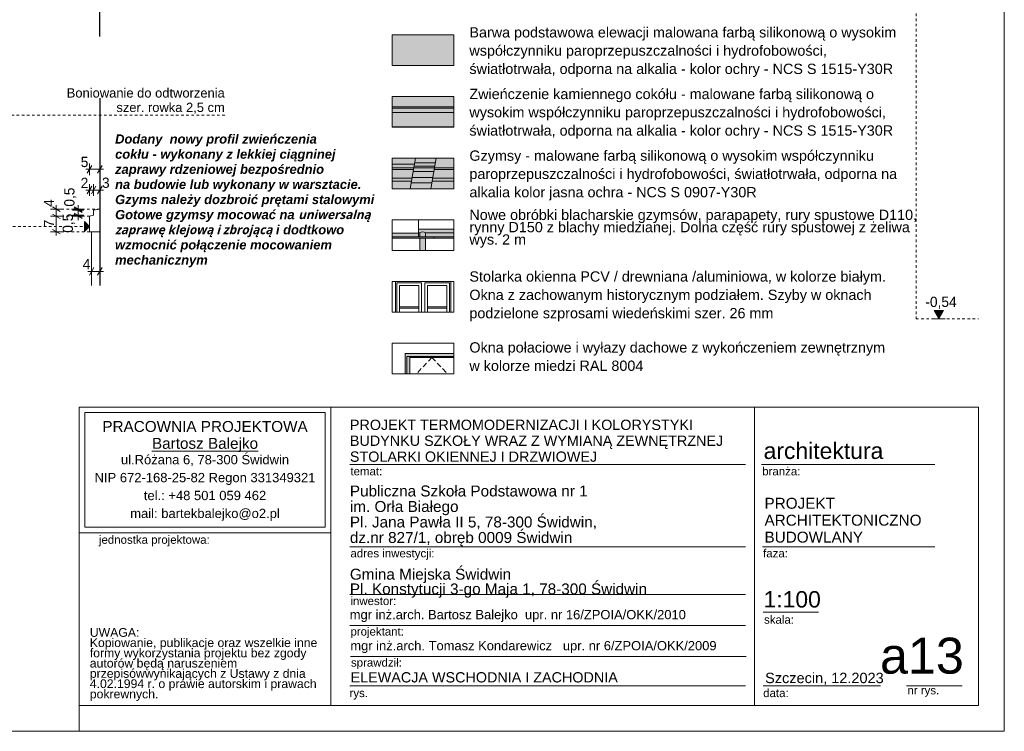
# Model space of a CAD drawing. Extents: x -396299 to -11759, y -15022 to 18278.
# Tile 6 of 205: x -371381 to -352222, y -12022 to 1829. Entities that reach past the tile are written whole.
import ezdxf

# ---------------------------------------------------------------- set-up
doc = ezdxf.new("R2010")
doc.units = 0
doc.header["$MEASUREMENT"] = 0
doc.linetypes.add('Hidden Line', pattern=[100, 50, -50])
doc.linetypes.add('Krawędzie ukryte', pattern=[150, 100, -50])
for name, color, linetype, lineweight, true_color in [('Arch okna_Nr_Pióra__114', 7, 'Continuous', 13, 0xf1d696), ('Arch okna_Nr_Pióra__82', 7, 'Continuous', 20, 0xaaaaaa), ('Arch opisy_Nr_Pióra__3', 7, 'Continuous', 20, 0xff6600)]:
    doc.layers.add(name, color=color, linetype=linetype, lineweight=lineweight, true_color=true_color)
for name, color, linetype, lineweight in [('Arch okna_Nr_Pióra__32', 34, 'Continuous', 15), ('Arch okna_Nr_Pióra__5', 7, 'Continuous', 13), ('Arch opisy_Nr_Pióra__1', 7, 'Continuous', 25), ('Arch opisy_Nr_Pióra__21', 7, 'Continuous', 13), ('Arch opisy_Nr_Pióra__5', 7, 'Continuous', 13), ('ARCH TABELA_Nr_Pióra__1', 7, 'Continuous', 25), ('ARCH TABELA_Nr_Pióra__21', 7, 'Continuous', 13), ('ARCH TABELA_Nr_Pióra__7', 7, 'Continuous', 13), ('Arch wymiary_Nr_Pióra__21', 7, 'Continuous', 13), ('Arch wymiary_Nr_Pióra__5', 7, 'Continuous', 13), ('INWENT ODWODNIENIE_Nr_Pióra__21', 7, 'Continuous', 13), ('INWENT ODWODNIENIE_Nr_Pióra__5', 7, 'Continuous', 13), ('INWENT TEREN_Nr_Pióra__1', 7, 'Continuous', 25), ('INWENT. DRZWI_Nr_Pióra__21', 7, 'Continuous', 13), ('INWENT. OKNA_Nr_Pióra__21', 7, 'Continuous', 13), ('INWENT.ŚCIANY_Nr_Pióra__1', 7, 'Continuous', 25), ('INWENT.ŚCIANY_Nr_Pióra__21', 7, 'Continuous', 13)]:
    doc.layers.add(name, color=color, linetype=linetype, lineweight=lineweight)
doc.layers.add('Arch opisy', color=7, linetype='Continuous')
doc.layers.add('Arch wymiary', color=7, linetype='Continuous')
doc.styles.add('GENERATED_STYLE_1', font='txt')
doc.styles.add('GENERATED_STYLE_10', font='arial.ttf')
doc.styles.add('GENERATED_STYLE_5', font='arial.ttf')
doc.styles.add('GENERATED_STYLE_6', font='arial.ttf')
doc.styles.add('GENERATED_STYLE_7', font='arial.ttf')
doc.dimstyles.new('GENERATED_STYLE__3', dxfattribs={"dimtxt": 200, "dimasz": 114, "dimexe": 0.18, "dimexo": 0, "dimgap": 0.09, "dimtad": 1, "dimdec": 0, "dimlfac": 0.1, "dimzin": 0, "dimdsep": 46, "dimtxsty": 'GENERATED_STYLE_1', "dimblk": 'ARROWHEAD_2', "dimblk1": 'ARROWHEAD_2', "dimblk2": 'ARROWHEAD_2', "dimcen": 0.09, "dimclrd": 7, "dimclre": 7, "dimclrt": 7, "dimazin": 0, "dimtfac": 1, "dimtdec": 4, "dimtmove": 2, "dimatfit": 3, "dimfxl": 0, "dimtolj": 1, "dimtzin": 0, "dimarcsym": 0})
doc.dimstyles.new('GENERATED_STYLE__4', dxfattribs={"dimtxt": 200, "dimasz": 114, "dimexe": 0.18, "dimexo": 0, "dimgap": 0.09, "dimtad": 1, "dimdec": 0, "dimlfac": 0.1, "dimzin": 0, "dimdsep": 46, "dimtxsty": 'GENERATED_STYLE_1', "dimblk": 'ARROWHEAD_2', "dimblk1": 'ARROWHEAD_2', "dimblk2": 'ARROWHEAD_2', "dimcen": 0.09, "dimclrd": 7, "dimclre": 7, "dimclrt": 7, "dimazin": 0, "dimtfac": 1, "dimtdec": 4, "dimtmove": 0, "dimatfit": 3, "dimfxl": 0, "dimtolj": 1, "dimtzin": 0, "dimarcsym": 0})
doc.dimstyles.new('GENERATED_STYLE__5', dxfattribs={"dimtxt": 200, "dimasz": 114, "dimexe": 0.18, "dimexo": 0, "dimgap": 0.09, "dimtad": 1, "dimtih": 1, "dimtoh": 1, "dimdec": 0, "dimlfac": 0.1, "dimzin": 0, "dimdsep": 46, "dimtxsty": 'GENERATED_STYLE_1', "dimblk": 'ARROWHEAD_2', "dimblk1": 'ARROWHEAD_2', "dimblk2": 'ARROWHEAD_2', "dimcen": 0.09, "dimclrd": 7, "dimclre": 7, "dimclrt": 7, "dimazin": 0, "dimtfac": 1, "dimtdec": 4, "dimtmove": 0, "dimatfit": 3, "dimfxl": 0, "dimtolj": 1, "dimtzin": 0, "dimarcsym": 0})

# ---------------------------------------------------------------- blocks, each defined once
blk = doc.blocks.new('Linia_173', base_point=(-367390, -31))
at = {"layer": 'Arch opisy_Nr_Pióra__3', "linetype": 'Continuous'}
blk.add_hatch(color=256, dxfattribs=at).paths.add_polyline_path([(-374767, -31), (-374667, 69), (-374667, -131)], flags=0)
for p, q in [((-374767, -31), (-374667, 69)), ((-374667, 69), (-374667, -131)), ((-374767, -31), (-374667, -131))]:
    blk.add_line(p, q, dxfattribs=at)
at = {"layer": 'Arch opisy_Nr_Pióra__3', "linetype": 'Hidden Line'}
blk.add_line((-367390, -31), (-374667, -31), dxfattribs=at)
blk = doc.blocks.new('Linia_187', base_point=(-375912, -2196))
at = {"layer": 'Arch opisy_Nr_Pióra__3', "linetype": 'Continuous'}
blk.add_hatch(color=256, dxfattribs=at).paths.add_polyline_path([(-370023, -2196), (-370123, -2296), (-370123, -2096)], flags=0)
for p, q in [((-370023, -2196), (-370123, -2096)), ((-370123, -2296), (-370123, -2096)), ((-370023, -2196), (-370123, -2296))]:
    blk.add_line(p, q, dxfattribs=at)
at = {"layer": 'Arch opisy_Nr_Pióra__3', "linetype": 'Hidden Line'}
blk.add_line((-375912, -2196), (-370123, -2196), dxfattribs=at)
blk = doc.blocks.new('Wymiary_15', base_point=(-353495, -3992))
at = {"layer": 'Arch wymiary_Nr_Pióra__21', "linetype": 'Continuous'}
blk.add_hatch(color=256, dxfattribs=at).paths.add_polyline_path([(-353495, -3992), (-353588, -3832), (-353403, -3832)], flags=0)
for p, q in [((-353495, -3992), (-353588, -3832)), ((-353588, -3832), (-353403, -3832)), ((-353403, -3832), (-353495, -3992)), ((-353495, -3992), (-353615, -3992)), ((-353495, -3992), (-353375, -3992))]:
    blk.add_line(p, q, dxfattribs=at)
at = {"layer": 'Arch wymiary_Nr_Pióra__21', "insert": (-353758, -3800), "char_height": 200, "attachment_point": 7, "style": 'GENERATED_STYLE_1'}
blk.add_mtext('{-0,54}', dxfattribs=at)
blk = doc.blocks.new('*D743')
at = {"layer": 'Arch wymiary_Nr_Pióra__5', "linetype": 'Continuous'}
for p, q in [((-369939, -2994), (-370026, -3144)), ((-369983, -3181), (-369983, -2956)), ((-369866, -3144), (-369779, -2994)), ((-369823, -3181), (-369823, -2956)), ((-370056, -3069), (-369983, -3069)), ((-369983, -3069), (-369823, -3069)), ((-369823, -3069), (-369749, -3069))]:
    blk.add_line(p, q, dxfattribs=at)
at = {"layer": 'Arch wymiary_Nr_Pióra__21', "insert": (-370154, -3029), "char_height": 200, "attachment_point": 7, "style": 'GENERATED_STYLE_1'}
blk.add_mtext('{4}', dxfattribs=at)
blk = doc.blocks.new('ARROWHEAD_2')
at = {"color": 0, "linetype": 'Continuous', "lineweight": 0}
for p, q in [((0, 0), (-1, 0)), ((-0.38, -0.66), (0.38, 0.66))]:
    blk.add_line(p, q, dxfattribs=at)
blk = doc.blocks.new('*D744')
at = {"layer": 'Arch wymiary_Nr_Pióra__5', "linetype": 'Continuous'}
for p, q in [((-370559, -1998), (-370784, -1998)), ((-370746, -1954), (-370596, -2041)), ((-370671, -2298), (-370671, -1998)), ((-370559, -2298), (-370784, -2298)), ((-370746, -2254), (-370596, -2341)), ((-370671, -2371), (-370671, -2298))]:
    blk.add_line(p, q, dxfattribs=at)
at = {"layer": 'Arch wymiary_Nr_Pióra__21', "char_height": 200, "attachment_point": 7, "rotation": 90, "style": 'GENERATED_STYLE_1'}
for s, insert in [('{4}', (-370711, -1814)), ('{7}', (-370711, -2212))]:
    blk.add_mtext(s, dxfattribs=dict(at, insert=insert))
blk = doc.blocks.new('*D745')
at = {"layer": 'Arch wymiary_Nr_Pióra__5', "linetype": 'Continuous'}
for p, q in [((-370559, -1858), (-370784, -1858)), ((-370596, -1901), (-370746, -1814)), ((-370671, -1858), (-370671, -1784)), ((-370671, -1998), (-370671, -1858)), ((-370559, -1998), (-370784, -1998)), ((-370746, -1954), (-370596, -2041))]:
    blk.add_line(p, q, dxfattribs=at)
at = {"layer": 'Arch wymiary_Nr_Pióra__21', "char_height": 200, "attachment_point": 7, "rotation": 90, "style": 'GENERATED_STYLE_1'}
for s, insert in [('{4}', (-370711, -1814)), ('{7}', (-370711, -2212))]:
    blk.add_mtext(s, dxfattribs=dict(at, insert=insert))
blk = doc.blocks.new('*D746')
at = {"layer": 'Arch wymiary_Nr_Pióra__5', "linetype": 'Continuous'}
for p, q in [((-370243, -1978), (-370243, -1904)), ((-370131, -1978), (-370356, -1978)), ((-370131, -1998), (-370356, -1998)), ((-370318, -1934), (-370168, -2021)), ((-370168, -2041), (-370318, -1954)), ((-370243, -1998), (-370243, -1978)), ((-370243, -2071), (-370243, -1998))]:
    blk.add_line(p, q, dxfattribs=at)
at = {"layer": 'Arch wymiary_Nr_Pióra__21', "insert": (-370308, -2318), "char_height": 200, "attachment_point": 7, "rotation": 90, "style": 'GENERATED_STYLE_1'}
blk.add_mtext('{0,5}', dxfattribs=at)
blk = doc.blocks.new('*D747')
at = {"layer": 'Arch wymiary_Nr_Pióra__5', "linetype": 'Continuous'}
for p, q in [((-370131, -1858), (-370356, -1858)), ((-370131, -1878), (-370356, -1878)), ((-370318, -1814), (-370168, -1901)), ((-370168, -1921), (-370318, -1834)), ((-370243, -1858), (-370243, -1784)), ((-370243, -1878), (-370243, -1858)), ((-370243, -1951), (-370243, -1878))]:
    blk.add_line(p, q, dxfattribs=at)
at = {"layer": 'Arch wymiary_Nr_Pióra__21', "insert": (-370278, -1810), "char_height": 200, "attachment_point": 7, "rotation": 90, "style": 'GENERATED_STYLE_1'}
blk.add_mtext('{0,5}', dxfattribs=at)
blk = doc.blocks.new('*D748')
at = {"layer": 'Arch wymiary_Nr_Pióra__5', "linetype": 'Continuous'}
for p, q in [((-370096, -1082), (-370023, -1082)), ((-369979, -1007), (-370066, -1157)), ((-370023, -1194), (-370023, -969)), ((-370023, -1082), (-369823, -1082)), ((-369866, -1157), (-369779, -1007)), ((-369823, -1194), (-369823, -969)), ((-369823, -1082), (-369749, -1082))]:
    blk.add_line(p, q, dxfattribs=at)
at = {"layer": 'Arch wymiary_Nr_Pióra__21', "insert": (-370194, -1042), "char_height": 200, "attachment_point": 7, "style": 'GENERATED_STYLE_1'}
blk.add_mtext('{5}', dxfattribs=at)
blk = doc.blocks.new('*D749')
at = {"layer": 'Arch wymiary_Nr_Pióra__5', "linetype": 'Continuous'}
for p, q in [((-370096, -1487), (-370023, -1487)), ((-369979, -1412), (-370066, -1562)), ((-370023, -1599), (-370023, -1374)), ((-370023, -1487), (-369943, -1487)), ((-369899, -1412), (-369986, -1562)), ((-369943, -1599), (-369943, -1374))]:
    blk.add_line(p, q, dxfattribs=at)
at = {"layer": 'Arch wymiary_Nr_Pióra__21', "char_height": 200, "attachment_point": 7, "style": 'GENERATED_STYLE_1'}
for s, insert in [('{2}', (-370194, -1447)), ('{3}', (-369779, -1447))]:
    blk.add_mtext(s, dxfattribs=dict(at, insert=insert))
blk = doc.blocks.new('*D750')
at = {"layer": 'Arch wymiary_Nr_Pióra__5', "linetype": 'Continuous'}
for p, q in [((-369899, -1412), (-369986, -1562)), ((-369943, -1599), (-369943, -1374)), ((-369943, -1487), (-369823, -1487)), ((-369866, -1562), (-369779, -1412)), ((-369823, -1599), (-369823, -1374)), ((-369823, -1487), (-369749, -1487))]:
    blk.add_line(p, q, dxfattribs=at)
at = {"layer": 'Arch wymiary_Nr_Pióra__21', "char_height": 200, "attachment_point": 7, "style": 'GENERATED_STYLE_1'}
for s, insert in [('{2}', (-370194, -1447)), ('{3}', (-369779, -1447))]:
    blk.add_mtext(s, dxfattribs=dict(at, insert=insert))

msp = doc.modelspace()

# ---------------------------------------------------------------- hatches: boundary and pattern name
at = {"layer": 'Arch okna_Nr_Pióra__114', "linetype": 'Continuous', "lineweight": 0, "true_color": 0x786b4b}
for points in [[(-362930.5, 1535.1), (-364130.5, 1535.1), (-364130.5, 935.1), (-362930.5, 935.1)], [(-364130.5, 25.1), (-362930.5, 25.1), (-362930.5, 335.1), (-364130.5, 335.1)], [(-364130.5, -864.9), (-364130.5, -984.9), (-363699.3, -984.9), (-363678.6, -864.9)], [(-363694.1, -954.9), (-363294.1, -954.9), (-363278.6, -864.9), (-363678.6, -864.9)], [(-363311.4, -1054.9), (-362930.5, -1054.9), (-362930.5, -864.9), (-363278.6, -864.9)], [(-363756.4, -1314.9), (-364130.5, -1314.9), (-364130.5, -1464.9), (-363782.4, -1464.9)], [(-362930.5, -1464.9), (-362930.5, -1314.9), (-363356.4, -1314.9), (-363382.4, -1464.9)], [(-363361.6, -1344.9), (-363761.6, -1344.9), (-363782.4, -1464.9), (-363382.4, -1464.9)]]:
    msp.add_hatch(color=47, dxfattribs=at).paths.add_polyline_path(points, flags=0)
at = {"layer": 'Arch okna_Nr_Pióra__114', "linetype": 'Continuous', "lineweight": 0, "true_color": 0x3c3525}
for points in [[(-364130.5, -1314.9), (-363756.4, -1314.9), (-363716.6, -1084.9), (-364130.5, -1084.9)], [(-363323.5, -1124.9), (-363723.5, -1124.9), (-363744.3, -1244.9), (-363344.3, -1244.9)], [(-363723.5, -1124.9), (-363323.5, -1124.9), (-363311.4, -1054.9), (-363711.4, -1054.9)], [(-363346, -1254.9), (-362930.5, -1254.9), (-362930.5, -1084.9), (-363316.6, -1084.9)], [(-363761.6, -1344.9), (-363361.6, -1344.9), (-363344.3, -1244.9), (-363744.3, -1244.9)], [(-362930.5, -1254.9), (-363346, -1254.9), (-363356.4, -1314.9), (-362930.5, -1314.9)]]:
    msp.add_hatch(color=39, dxfattribs=at).paths.add_polyline_path(points, flags=0)
at = {"layer": 'Arch okna_Nr_Pióra__32', "linetype": 'Continuous', "lineweight": 0, "true_color": 0x603000}
for points in [[(-363711.4, -1054.9), (-363311.4, -1054.9), (-363294.1, -954.9), (-363694.1, -954.9)], [(-364130.5, -1084.9), (-363716.6, -1084.9), (-363699.3, -984.9), (-364130.5, -984.9)], [(-363316.6, -1084.9), (-362930.5, -1084.9), (-362930.5, -1054.9), (-363311.4, -1054.9)], [(-364130.5, -2424.3), (-362930.5, -2424.3), (-362930.5, -2244.9), (-363620.6, -2244.9), (-363620.6, -2324.3), (-364130.5, -2324.3)], [(-363595.6, -2424.3), (-363595.6, -2664.9), (-363485.6, -2664.9), (-363485.6, -2424.3)], [(-363790.5, -5064.9), (-363790.5, -4744.9), (-362930.5, -4744.9), (-362930.5, -4664.9), (-363880.5, -4664.9), (-363880.5, -5064.9)]]:
    msp.add_hatch(color=48, dxfattribs=at).paths.add_polyline_path(points, flags=0)
at = {"layer": 'Arch okna_Nr_Pióra__82', "linetype": 'Continuous', "lineweight": 0, "true_color": 0x555555}
msp.add_hatch(color=251, dxfattribs=at).paths.add_polyline_path([(-364130.5, -264.9), (-362930.5, -264.9), (-362930.5, 25.1), (-364130.5, 25.1)], flags=0)

# ---------------------------------------------------------------- linework, layer by layer
at = {"layer": 'Arch okna_Nr_Pióra__5', "linetype": 'Krawędzie ukryte'}
for q in [(-363662.8, -5064.9), (-363058.1, -5064.9)]:
    msp.add_line((-363360.5, -4744.9), q, dxfattribs=at)
at = {"layer": 'Arch opisy_Nr_Pióra__21', "linetype": 'Continuous'}
for p, q in [((-364130.5, -3864.9), (-364130.5, -3264.9)), ((-364130.5, -3264.9), (-362930.5, -3264.9)), ((-362930.5, -3264.9), (-362930.5, -3864.9)), ((-362930.5, -3864.9), (-364130.5, -3864.9)), ((-364130.5, -5064.9), (-364130.5, -4464.9)), ((-364130.5, -4464.9), (-362930.5, -4464.9)), ((-362930.5, -4464.9), (-362930.5, -5064.9)), ((-362930.5, -5064.9), (-364130.5, -5064.9))]:
    msp.add_line(p, q, dxfattribs=at)
at = {"layer": 'Arch opisy_Nr_Pióra__3', "linetype": 'Hidden Line'}
for p, q in [((-370671.2, -1857.8), (-369822.6, -1857.8)), ((-370671.2, -1997.8), (-370022.6, -1997.8)), ((-370671.2, -2297.8), (-370022.6, -2297.8))]:
    msp.add_line(p, q, dxfattribs=at)
at = {"layer": 'ARCH TABELA_Nr_Pióra__21', "linetype": 'Continuous'}
for p, q in [((-352221.9, 17678.4), (-352221.9, -12021.6)), ((-370221.9, -5710.5), (-352721.9, -5710.5)), ((-370221.9, -5710.5), (-365328.3, -5710.5)), ((-370221.9, -8157.3), (-370221.9, -5710.5)), ((-370221.9, -11521.6), (-370221.9, -5710.5)), ((-365328.3, -5710.5), (-365328.3, -11521.6)), ((-365328.3, -8157.3), (-365328.3, -5710.5)), ((-357083.6, -5710.5), (-357083.6, -11521.6)), ((-352721.9, -5710.5), (-352721.9, -11521.6)), ((-370115.5, -8050.9), (-370115.5, -5816.9)), ((-370115.5, -5816.9), (-365434.6, -5816.9)), ((-365434.6, -8050.9), (-365434.6, -5816.9)), ((-365328.3, -11521.6), (-365328.3, -6110.5)), ((-364956, -6831.1), (-357256.2, -6831.1)), ((-356944.3, -6831.1), (-353576.9, -6831.1)), ((-370221.9, -8157.3), (-365328.3, -8157.3)), ((-370115.5, -8050.9), (-365434.6, -8050.9)), ((-364956, -8431.6), (-357256.2, -8431.6)), ((-356926.8, -8431.6), (-353576.9, -8431.6)), ((-364956, -9359.6), (-357256.2, -9359.6)), ((-356915, -9703.8), (-355835.4, -9703.8)), ((-364956, -9962), (-357256.2, -9962)), ((-364945.3, -10566.7), (-357245.5, -10566.7)), ((-364956, -11139.2), (-357256.2, -11139.2)), ((-356915, -11139.2), (-354633.2, -11139.2)), ((-354124.5, -11139.2), (-353044.9, -11139.2)), ((-370221.9, -11521.6), (-365328.3, -11521.6)), ((-370221.9, -12021.6), (-370221.9, -11521.6)), ((-370221.9, -12021.6), (-370221.9, -11521.6)), ((-370221.9, -12021.6), (-370221.9, -11521.6)), ((-352721.9, -11521.6), (-365328.3, -11521.6)), ((-352221.9, -12021.6), (-394021.9, -12021.6))]:
    msp.add_line(p, q, dxfattribs=at)
at = {"layer": 'INWENT ODWODNIENIE_Nr_Pióra__21', "linetype": 'Continuous'}
for p, q in [((-363595.6, -2394.3), (-363595.6, -2319.9)), ((-363595.6, -2664.9), (-363595.6, -2424.3)), ((-363485.6, -2394.3), (-363485.6, -2319.9)), ((-363485.6, -2664.9), (-363485.6, -2424.3))]:
    msp.add_line(p, q, dxfattribs=at)
msp.add_arc((-363540.6, -2387.3), 87, 50.76459, 129.23541, dxfattribs=at)
at = {"layer": 'INWENT ODWODNIENIE_Nr_Pióra__5', "linetype": 'Continuous'}
for p, q in [((-363620.6, -2244.9), (-362930.5, -2244.9)), ((-363620.6, -2319.9), (-363595.6, -2319.9)), ((-363485.6, -2319.9), (-362930.5, -2319.9))]:
    msp.add_line(p, q, dxfattribs=at)
at = {"layer": 'INWENT TEREN_Nr_Pióra__1', "linetype": 'Continuous'}
msp.add_line((-362930.5, -264.9), (-364130.5, -264.9), dxfattribs=at)
at = {"layer": 'INWENT. DRZWI_Nr_Pióra__21', "linetype": 'Continuous'}
for p, q in [((-364070.5, -3864.9), (-364070.5, -3264.9)), ((-364040.5, -3294.9), (-363565.5, -3294.9)), ((-364040.5, -3864.9), (-364040.5, -3294.9)), ((-363990.5, -3344.9), (-363615.5, -3344.9)), ((-363990.5, -3864.9), (-363990.5, -3344.9)), ((-363615.5, -3864.9), (-363615.5, -3344.9)), ((-363565.5, -3864.9), (-363565.5, -3294.9)), ((-363495.5, -3294.9), (-363020.5, -3294.9)), ((-363495.5, -3864.9), (-363495.5, -3294.9)), ((-363445.5, -3344.9), (-363070.5, -3344.9)), ((-363445.5, -3864.9), (-363445.5, -3344.9)), ((-363070.5, -3864.9), (-363070.5, -3344.9)), ((-363020.5, -3864.9), (-363020.5, -3294.9)), ((-362990.5, -3864.9), (-362990.5, -3264.9)), ((-363990.5, -3756.4), (-363615.5, -3756.4)), ((-363990.5, -3782.4), (-363615.5, -3782.4)), ((-363445.5, -3756.4), (-363070.5, -3756.4)), ((-363445.5, -3782.4), (-363070.5, -3782.4))]:
    msp.add_line(p, q, dxfattribs=at)
at = {"layer": 'INWENT. OKNA_Nr_Pióra__21', "linetype": 'Continuous'}
for p, q in [((-363880.5, -4664.9), (-363880.5, -5064.9)), ((-362930.5, -4664.9), (-363880.5, -4664.9)), ((-362930.5, -4724.9), (-363850.5, -4724.9)), ((-363850.5, -5064.9), (-363850.5, -4724.9)), ((-363790.5, -5064.9), (-363790.5, -4724.9)), ((-362930.5, -4744.9), (-363790.5, -4744.9))]:
    msp.add_line(p, q, dxfattribs=at)
at = {"layer": 'INWENT.ŚCIANY_Nr_Pióra__1', "linetype": 'Continuous'}
for p, q in [((-369822.6, 1499.2), (-369822.6, 4979.2)), ((-369822.6, 299.6), (-369822.6, -3344.1))]:
    msp.add_line(p, q, dxfattribs=at)
at = {"layer": 'INWENT.ŚCIANY_Nr_Pióra__21', "linetype": 'Hidden Line'}
for p, q in [((-353938.9, 6750.2), (-353938.9, -3991.8)), ((-353938.9, -3991.8), (-352721.9, -3991.8))]:
    msp.add_line(p, q, dxfattribs=at)
at = {"layer": 'INWENT.ŚCIANY_Nr_Pióra__21', "linetype": 'Continuous'}
for p, q in [((-364130.5, 935.1), (-364130.5, 1535.1)), ((-364130.5, 1535.1), (-362930.5, 1535.1)), ((-362930.5, 1535.1), (-362930.5, 935.1)), ((-362930.5, 935.1), (-364130.5, 935.1)), ((-364130.5, -264.9), (-364130.5, 335.1)), ((-364130.5, 335.1), (-362930.5, 335.1)), ((-362930.5, 335.1), (-362930.5, -264.9)), ((-364130.5, 135.1), (-362930.5, 135.1)), ((-364130.5, 105.1), (-362930.5, 105.1)), ((-364130.5, 25.1), (-362930.5, 25.1)), ((-362930.5, -264.9), (-364130.5, -264.9)), ((-364130.5, -1464.9), (-364130.5, -864.9)), ((-364130.5, -864.9), (-362930.5, -864.9)), ((-363678.6, -864.9), (-363782.4, -1464.9)), ((-363694.1, -954.9), (-363294.1, -954.9)), ((-363278.6, -864.9), (-363382.4, -1464.9)), ((-362930.5, -864.9), (-362930.5, -1464.9)), ((-362930.5, -864.9), (-362930.5, -1244.9)), ((-364130.5, -984.9), (-363699.3, -984.9)), ((-364130.5, -1054.9), (-363711.4, -1054.9)), ((-363716.6, -1084.9), (-364130.5, -1084.9)), ((-363723.5, -1124.9), (-363323.5, -1124.9)), ((-363711.4, -1054.9), (-363311.4, -1054.9)), ((-363706.2, -1024.9), (-363306.2, -1024.9)), ((-363316.6, -1084.9), (-362930.5, -1084.9)), ((-363311.4, -1054.9), (-362930.5, -1054.9)), ((-363746, -1254.9), (-364130.5, -1254.9)), ((-363756.4, -1314.9), (-364130.5, -1314.9)), ((-363744.3, -1244.9), (-363344.3, -1244.9)), ((-362930.5, -1314.9), (-363356.4, -1314.9)), ((-362930.5, -1254.9), (-363346, -1254.9)), ((-362930.5, -1464.9), (-364130.5, -1464.9)), ((-363761.6, -1344.9), (-363361.6, -1344.9)), ((-369822.6, -1857.8), (-369942.6, -1877.8)), ((-369942.6, -1877.8), (-369942.6, -1977.8)), ((-369942.6, -1977.8), (-370022.6, -1997.8)), ((-370022.6, -1997.8), (-370022.6, -2297.8)), ((-364130.5, -2664.9), (-364130.5, -2064.9)), ((-364130.5, -2064.9), (-362930.5, -2064.9)), ((-363620.6, -2394.3), (-363620.6, -2064.9)), ((-362930.5, -2064.9), (-362930.5, -2664.9)), ((-370022.6, -2297.8), (-369822.6, -2297.8)), ((-369982.6, -2297.8), (-369982.6, -3344.1)), ((-364130.5, -2324.3), (-363620.6, -2324.3)), ((-364130.5, -2394.3), (-362930.5, -2394.3)), ((-364130.5, -2394.3), (-363350.6, -2394.3)), ((-364130.5, -2424.3), (-362930.5, -2424.3)), ((-363320.6, -2424.3), (-363320.6, -2394.3)), ((-362930.5, -2664.9), (-364130.5, -2664.9))]:
    msp.add_line(p, q, dxfattribs=at)

# ---------------------------------------------------------------- block references
at = {"layer": 'Arch opisy', "color": 30, "linetype": 'Hidden Line', "lineweight": 20, "true_color": 0xff6600}
for name, p in [('Linia_173', (-367390.5, -30.8)), ('Linia_187', (-375911.8, -2196.1))]:
    msp.add_blockref(name, p, dxfattribs=at)
at = {"layer": 'Arch wymiary', "linetype": 'Continuous'}
msp.add_blockref('Wymiary_15', (-353495.4, -3991.8), dxfattribs=at)

# ---------------------------------------------------------------- texts
at = {"layer": 'Arch opisy_Nr_Pióra__1', "linetype": 'Continuous', "attachment_point": 1}
for s, insert, char_height, width, line_spacing_factor, style in [('{Barwa podstawowa elewacji malowana farbą silikonową o wysokim współczynniku paroprzepuszczalności i hydrofobowości, \\Pświatłotrwała, odporna na alkalia - kolor ochry - NCS S 1515-Y30R }', (-362630.5, 1683.5), 200, 8549.677, 1.066371, 'GENERATED_STYLE_5'), ('{Zwieńczenie kamiennego cokółu - malowane farbą silikonową o wysokim współczynniku paroprzepuszczalności i hydrofobowości, \\Pświatłotrwała, odporna na alkalia - kolor ochry - NCS S 1515-Y30R }', (-362630.5, 483.5), 200, 8549.677, 1.066371, 'GENERATED_STYLE_5'), ('\\A1;{\\fArial|b1|i1|c0|p38;Dodany  nowy profil zwieńczenia\\Pcokłu - wykonany z lekkiej ciągninej\\Pzaprawy rdzeniowej bezpośrednio\\Pna budowie lub wykonany w warsztacie.\\PGzyms należy dozbroić prętami stalowymi\\PGotowe gzymsy mocować na \\fSegoe UI|b1|i1|c0|p34;\\H0.971429x;uniwersalną zaprawę klejową i zbrojącą\\fArial|b1|i1|c0|p38;\\H1.029412x; i dodtkowo\\Pwzmocnić połączenie mocowaniem mechanicznym}', (-369524.7, -402.9), 180, 5394.216, 0.980737, 'GENERATED_STYLE_10'), ('{Gzymsy - malowane farbą silikonową o wysokim współczynniku paroprzepuszczalności i hydrofobowości, światłotrwała, odporna na alkalia kolor jasna ochra - NCS S 0907-Y30R }', (-362630.5, -716.5), 200, 8549.677, 1.066371, 'GENERATED_STYLE_5'), ('{Nowe obróbki blacharskie gzymsów, parapapety, rury spustowe D110, \\Prynny D150 z blachy miedzianej. Dolna część rury spustowej z żeliwa wys. 2 m}', (-362630.5, -1868.5), 200, 8549.677, 0.719547, 'GENERATED_STYLE_5'), ('{Stolarka okienna PCV / drewniana /aluminiowa, w kolorze białym. \\POkna z zachowanym historycznym podziałem. Szyby w oknach\\Ppodzielone szprosami wiedeńskimi szer. 26 mm}', (-362630.5, -3068.5), 200, 8549.677, 1.070232, 'GENERATED_STYLE_5'), ('{Okna połaciowe i wyłazy dachowe z wykończeniem zewnętrznym\\Pw kolorze miedzi RAL 8004}', (-362630.5, -4449.2), 200, 8549.677, 1.070449, 'GENERATED_STYLE_5')]:
    msp.add_mtext(s, dxfattribs=dict(at, insert=insert, char_height=char_height, width=width, line_spacing_factor=line_spacing_factor, style=style))
at = {"layer": 'Arch opisy_Nr_Pióra__5', "linetype": 'Continuous', "insert": (-367390.5, 493.8), "char_height": 180, "width": 4054.423, "attachment_point": 3, "line_spacing_factor": 0.938497, "style": 'GENERATED_STYLE_10'}
msp.add_mtext('{Boniowanie do odtworzenia\\Pszer. rowka 2,5 cm}', dxfattribs=at)
at = {"layer": 'ARCH TABELA_Nr_Pióra__1', "linetype": 'Continuous', "style": 'GENERATED_STYLE_5'}
for s, insert, char_height, attachment_point, line_spacing_factor in [('{PROJEKT \\PARCHITEKTONICZNO\\PBUDOWLANY}', (-356888.1, -7476.8), 212.84, 1, 0.9285), ('{Gmina Miejska Świdwin\\PPl. Konstytucji 3-go Maja 1, 78-300 Świdwin}', (-364956, -9420.9), 212.766, 7, 0.807442)]:
    msp.add_mtext(s, dxfattribs=dict(at, insert=insert, char_height=char_height, attachment_point=attachment_point, line_spacing_factor=line_spacing_factor))
at = {"layer": 'ARCH TABELA_Nr_Pióra__7', "linetype": 'Continuous'}
for s, insert, char_height, attachment_point, line_spacing_factor, style in [('{PROJEKT TERMOMODERNIZACJI I KOLORYSTYKI\\PBUDYNKU SZKOŁY WRAZ Z WYMIANĄ ZEWNĘTRZNEJ \\PSTOLARKI OKIENNEJ I DRZWIOWEJ }', (-364956, -6778.3), 200, 7, 0.928963, 'GENERATED_STYLE_7'), ('{PRACOWNIA PROJEKTOWA\\P\\LBartosz Balejko}', (-367775.1, -5981.8), 212.766, 2, 0.926719, 'GENERATED_STYLE_6'), ('{Publiczna Szkoła Podstawowa nr 1\\Pim. Orła Białego\\PPl. Jana Pawła II 5, 78-300 Świdwin, \\Pdz.nr 827/1, obręb 0009 Świdwin}', (-364956, -8419.9), 212.766, 7, 0.850494, 'GENERATED_STYLE_5')]:
    msp.add_mtext(s, dxfattribs=dict(at, insert=insert, char_height=char_height, attachment_point=attachment_point, line_spacing_factor=line_spacing_factor, style=style))
for s, insert, char_height, attachment_point, style in [('{architektura}', (-356905.6, -6401.5), 319.16, 1, 'GENERATED_STYLE_5'), ('{temat:}', (-364945.3, -6879.9), 159.58, 1, 'GENERATED_STYLE_5'), ('{branża:}', (-356932.5, -6879.9), 159.58, 1, 'GENERATED_STYLE_5'), ('{jednostka projektowa:}', (-369839, -8211.9), 159.58, 1, 'GENERATED_STYLE_5'), ('{adres inwestycji:}', (-364945.3, -8476.6), 159.58, 1, 'GENERATED_STYLE_5'), ('{faza:}', (-356915, -8476.6), 159.58, 1, 'GENERATED_STYLE_5'), ('{1:100}', (-356907.7, -9292.6), 319.16, 1, 'GENERATED_STYLE_5'), ('{inwestor:}', (-364945.3, -9404.6), 159.58, 1, 'GENERATED_STYLE_5'), ('{mgr inż.arch. Bartosz Balejko  upr. nr 16/ZPOIA/OKK/2010}', (-364958.3, -9660.1), 180, 1, 'GENERATED_STYLE_5'), ('{skala:}', (-356897.3, -9768.1), 159.58, 1, 'GENERATED_STYLE_5'), ('{projektant:}', (-364945.3, -9998.5), 159.58, 1, 'GENERATED_STYLE_5'), ('{mgr inż.arch. Tomasz Kondarewicz   upr. nr 6/ZPOIA/OKK/2009}', (-364947.6, -10264.8), 180, 1, 'GENERATED_STYLE_5'), ('{a13}', (-353009.2, -10199.2), 700, 3, 'GENERATED_STYLE_5'), ('{sprawdził:}', (-364934.6, -10603.2), 159.58, 1, 'GENERATED_STYLE_5'), ('{ELEWACJA WSCHODNIA I ZACHODNIA}', (-364942.3, -10870.7), 200, 1, 'GENERATED_STYLE_7'), ('{Szczecin, 12.2023}', (-356876.3, -10881.9), 202.128, 1, 'GENERATED_STYLE_5'), ('{rys.}', (-364963.3, -11196.4), 159.58, 1, 'GENERATED_STYLE_5'), ('{data:}', (-356913.6, -11196.4), 159.58, 1, 'GENERATED_STYLE_5'), ('{nr rys.}', (-354106.9, -11143), 159.58, 1, 'GENERATED_STYLE_5')]:
    msp.add_mtext(s, dxfattribs=dict(at, insert=insert, char_height=char_height, attachment_point=attachment_point, style=style))
at = {"layer": 'ARCH TABELA_Nr_Pióra__7', "linetype": 'Continuous', "style": 'GENERATED_STYLE_5'}
for s, insert, char_height, width, attachment_point, line_spacing_factor in [('{ul.Różana 6, 78-300 Świdwin\\PNIP 672-168-25-82 Regon 331349321\\Ptel.: +48 501 059 462\\Pmail: bartekbalejko@o2.pl}', (-367775.1, -6643.7), 180.852, 7974.447, 2, 1.156383), ('{UWAGA:\\PKopiowanie, publikacje oraz wszelkie inne formy wykorzystania projektu bez zgody autorów będą naruszeniem przepisówwynikających z Ustawy z dnia 4.02.1994 r. o prawie autorskim i prawach pokrewnych.}', (-370016.8, -10011.9), 170.2128, 4483.408, 1, 0.703415)]:
    msp.add_mtext(s, dxfattribs=dict(at, insert=insert, char_height=char_height, width=width, attachment_point=attachment_point, line_spacing_factor=line_spacing_factor))

# ---------------------------------------------------------------- dimensions: what is measured, and where the dimension line sits
at = {"layer": 'Arch wymiary', "linetype": 'Continuous'}
for base, p1, p2, text, picture, middle in [((-370022.6, -1081.7), (-370022.6, -1997.8), (-369822.6, -1857.8), '5', '*D748', (-370118.1, -941.7)), ((-370022.6, -1486.7), (-370022.6, -1997.8), (-369942.6, -1977.8), '2', '*D749', (-370118.1, -1346.7)), ((-370022.6, -1486.7), (-369942.6, -1977.8), (-369822.6, -1857.8), '3', '*D750', (-369703.4, -1346.7)), ((-369982.6, -3068.9), (-369982.6, -3344.1), (-369822.6, -3344.1), '4', '*D743', (-370078.1, -2928.9))]:
    dim = msp.add_linear_dim(base=base, p1=p1, p2=p2, text=text, dimstyle='GENERATED_STYLE__5', dxfattribs=at)
    dim.commit()
    dim.dimension.update_dxf_attribs({"geometry": picture, "text_midpoint": middle})
for base, p1, p2, text, dimstyle, picture, middle in [((-370243.2, -1877.8), (-369942.6, -1877.8), (-369822.6, -1857.8), '0,5', 'GENERATED_STYLE__3', '*D747', (-370378.2, -1620)), ((-370671.2, -2297.8), (-370022.6, -2297.8), (-370022.6, -1997.8), '7', 'GENERATED_STYLE__4', '*D744', (-370811.2, -2135.9)), ((-370671.2, -2297.8), (-370022.6, -1997.8), (-369822.6, -1857.8), '4', 'GENERATED_STYLE__4', '*D745', (-370811.2, -1738.5)), ((-370243.2, -1997.8), (-370022.6, -1997.8), (-369942.6, -1977.8), '0,5', 'GENERATED_STYLE__3', '*D746', (-370407.9, -2127.6))]:
    dim = msp.add_linear_dim(base=base, p1=p1, p2=p2, angle=90, text=text, dimstyle=dimstyle, dxfattribs=at)
    dim.commit()
    dim.dimension.update_dxf_attribs({"geometry": picture, "text_midpoint": middle})

doc.saveas('drawing.dxf')
